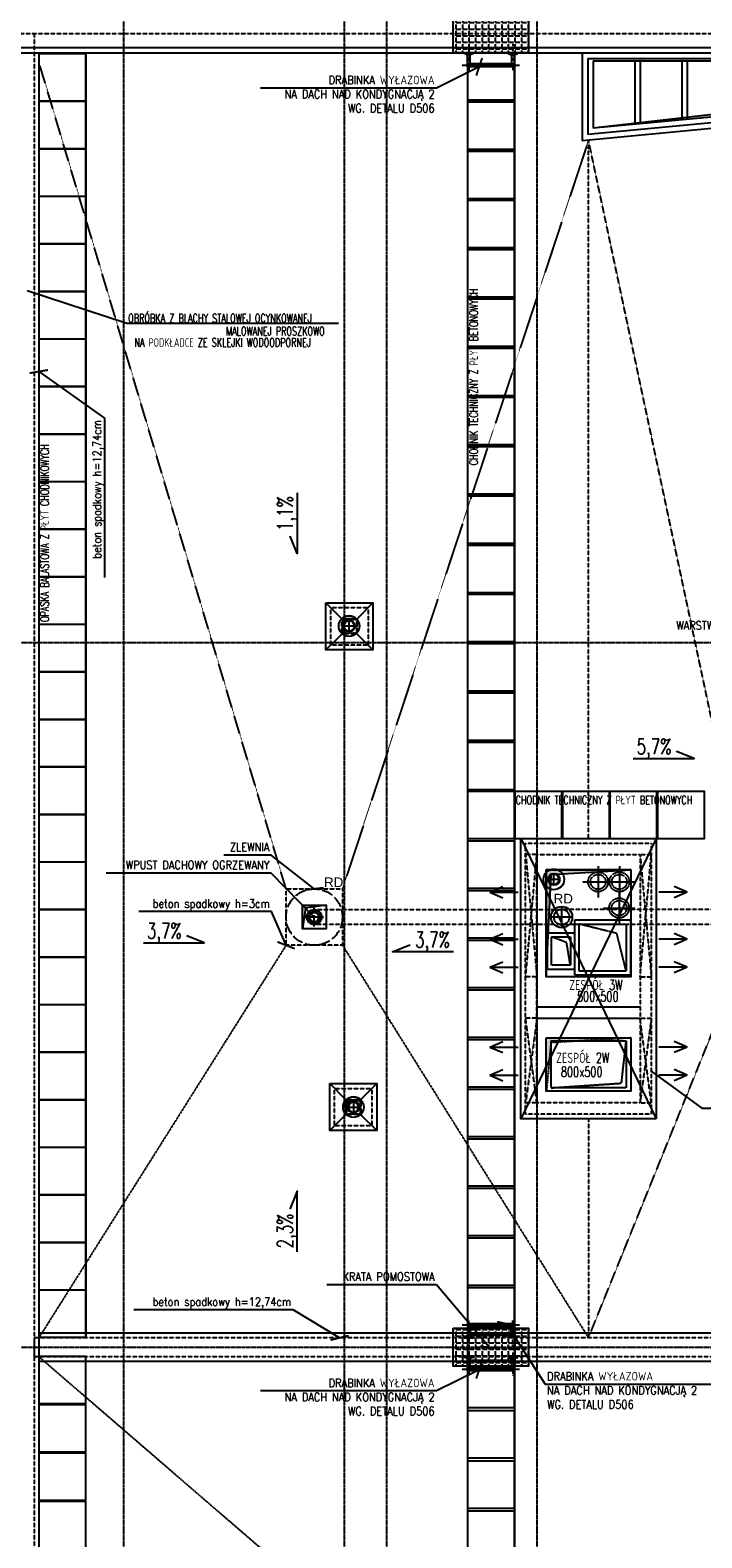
# Model space of a CAD drawing. Extents: x -7228 to 74941, y -112898 to 85621.
# Tile 21 of 256: x 51438 to 52153, y -99514 to -97910. Entities that reach past the tile are written whole.
import ezdxf
from ezdxf.enums import TextEntityAlignment as Align

# ---------------------------------------------------------------- set-up
doc = ezdxf.new("R2010")
doc.units = 0
for name, pattern in [('ACAD_ISO02W100', [15, 12, -3]), ('ACAD_ISO10W100', [18.5, 12, -3, 0.5, -3]), ('CENTER', [2, 1.25, -0.25, 0.25, -0.25]), ('DASHDOT', [1, 0.5, -0.25, 0, -0.25]), ('DASHED', [0.75, 0.5, -0.25])]:
    doc.linetypes.add(name, pattern=pattern)
doc.layers.get('0').update_dxf_attribs({"color": 101, "linetype": 'CONTINUOUS'})
for name, color, linetype in [('Ele-balustrada', 8, 'CONTINUOUS'), ('Ins-kan', 54, 'CONTINUOUS'), ('Ins-went', 141, 'CONTINUOUS'), ('Ins-wod', 4, 'CONTINUOUS'), ('Okn---okna', 5, 'CONTINUOUS'), ('Opis-spadki', 61, 'CONTINUOUS'), ('Os-osie glowne', 1, 'CENTER'), ('Pzt-chodniki-hatch', 252, 'CONTINUOUS'), ('Sch-opis', 51, 'CONTINUOUS'), ('W-idok', 8, 'CONTINUOUS'), ('W-idok pod', 5, 'DASHED'), ('W-izol-w', 144, 'CONTINUOUS'), ('W-otwor-strop', 1, 'CONTINUOUS'), ('W-widok-spadki', 61, 'CONTINUOUS')]:
    doc.layers.add(name, color=color, linetype=linetype)
doc.styles.add('ROMANS', font='romans', dxfattribs={"width": 0.85})
doc.styles.add('tab-bud$0$ROMANS', font='romans', dxfattribs={"width": 0.7})
doc.styles.add('TYTUL2', font='ARIAL.TTF')
doc.dimstyles.new('CHMIELNA', dxfattribs={"dimscale": 3.5, "dimtxt": 4, "dimasz": 1.5, "dimexe": 3, "dimexo": 0, "dimgap": 1, "dimtad": 1, "dimdec": 1, "dimrnd": 0.5, "dimzin": 12, "dimdsep": 46, "dimtxsty": 'ROMANS', "dimblk": 'DIMTICK', "dimcen": 0.09, "dimse1": 1, "dimse2": 1, "dimclrd": 143, "dimclrt": 53, "dimadec": 0, "dimazin": 0, "dimtfac": 1, "dimtdec": 1, "dimtix": 1, "dimtmove": 2, "dimatfit": 2, "dimldrblk": 'ARCHTICK', "dimfxl": 0, "dimtolj": 1, "dimtzin": 0, "dimarcsym": 0})

# ---------------------------------------------------------------- blocks, each defined once
blk = doc.blocks.new('_SKGJFKGJFGKHGJ')
blk.add_line((-13.5, -53.9), (-13.5, 6.9))
at = {"linetype": 'DASHDOT', "ltscale": 5, "flags": 128}
for points in [[(9.4, 0), (-20.4, 0)], [(9.4, -47), (-20.4, -47)]]:
    blk.add_lwpolyline(points, dxfattribs=at)
at = {"flags": 128}
for points in [[(-1.9, -48.5), (-15, -48.5), (-15, 1.5), (-1.9, 1.5)], [(-1.9, -45.5), (-12, -45.5), (-12, -1.5), (-1.9, -1.5)]]:
    blk.add_lwpolyline(points, dxfattribs=at)
for points in [[(0, 5), (0, -5), (-1, -5, -0.199443), (-1, 5)], [(0, -52), (0, -42), (-1, -42, 0.199443), (-1, -52)]]:
    blk.add_lwpolyline(points, format="xyb", close=True, dxfattribs=at)
at = {"linetype": 'DASHED', "ltscale": 0.1, "flags": 128}
for points in [[(-1.9, 1.5), (0, 1.5)], [(-1.9, -1.5), (0, -1.5)], [(0, -45.5), (-1.9, -45.5)], [(0, -48.5), (-1.9, -48.5)]]:
    blk.add_lwpolyline(points, dxfattribs=at)
blk = doc.blocks.new('DIMTICK')
for p, q in [((-1, 0), (1, 0)), ((0, 1), (0, -1))]:
    blk.add_line(p, q)
at = {"const_width": 0.141}
blk.add_lwpolyline([(0.71, 0.71), (-0.71, -0.71)], dxfattribs=at)
blk = doc.blocks.new('_kgjdskfgjkfh')
at = {"linetype": 'ACAD_ISO10W100'}
for p, q in [((10, 0), (-10, 0)), ((0, 10), (0, -10))]:
    blk.add_line(p, q, dxfattribs=at)
at = {"linetype": 'Continuous', "ltscale": 7}
for p, q in [((-8, 0), (-5, 0)), ((-7.6, 2.5), (-4.8, 1.5)), ((-6.5, 4.7), (-4, 2.9)), ((-4.7, 6.5), (-2.9, 4)), ((-2.5, 7.6), (-1.5, 4.8)), ((0, 8), (0, 5)), ((2.5, 7.6), (1.5, 4.8)), ((4.7, 6.5), (2.9, 4)), ((6.5, 4.7), (4, 2.9)), ((7.6, 2.5), (4.8, 1.5)), ((8, 0), (5, 0)), ((-7.6, -2.5), (-4.8, -1.5)), ((-6.5, -4.7), (-4, -2.9)), ((-4.7, -6.5), (-2.9, -4)), ((-2.5, -7.6), (-1.5, -4.8)), ((0, -8), (0, -5)), ((2.5, -7.6), (1.5, -4.8)), ((4.7, -6.5), (2.9, -4)), ((6.5, -4.7), (4, -2.9)), ((7.6, -2.5), (4.8, -1.5))]:
    blk.add_line(p, q, dxfattribs=at)
at = {"linetype": 'ACAD_ISO02W100'}
blk.add_circle((0, 0), 30, dxfattribs=at)
at = {"linetype": 'Continuous', "ltscale": 7}
for radius in [8, 5]:
    blk.add_circle((0, 0), radius, dxfattribs=at)
blk = doc.blocks.new('_kdjkgjksjhgkfhh')
for p, q in [((-11.2, 0), (11.2, 0)), ((0, 11.2), (0, -11.2))]:
    blk.add_line(p, q)
for radius in [11.3, 8.25]:
    blk.add_circle((0, 0), radius)
blk = doc.blocks.new('SPADKI')
at = {"ltscale": 25}
blk.add_lwpolyline([(0, 0), (0, -70), (-8, -50), (-8, -50)], dxfattribs=at)
at = {"ltscale": 25, "style": 'ROMANS', "width": 0.7}
blk.add_attdef('SP%', text='', height=18, rotation=90, dxfattribs=at).set_placement((-4.9, -24), align=Align.CENTER)
blk = doc.blocks.new('_STRZAŁKA_WENT')
for q in [(-6, -14), (0, -30.2), (6, -14)]:
    blk.add_line((0, 0), q)

msp = doc.modelspace()

# ---------------------------------------------------------------- hatches: boundary and pattern name
at = {"layer": 'W-idok'}
h = msp.add_hatch(dxfattribs=at)
h.set_pattern_fill('ANGLE', color=256, style=0)
h.set_pattern_definition([(0, (0, 0), (0, 6.985), [5.08, -1.905]), (90, (0, 0), (-6.985, 4e-16), [5.08, -1.905])])
h.paths.add_polyline_path([(51888.515, -97893.302), (51968.515, -97893.302), (51968.515, -97933.802), (51888.515, -97933.802)])
h = msp.add_hatch(dxfattribs=at)
h.set_pattern_fill('ANGLE', color=256, style=0)
h.set_pattern_definition([(0, (0, -1397.75), (0, 6.985), [5.08, -1.905]), (90, (0, -1397.75), (-6.985, 4e-16), [5.08, -1.905])])
h.paths.add_polyline_path([(51888.515, -99291.052), (51968.515, -99291.052), (51968.515, -99331.552), (51888.515, -99331.552)])
at = {"layer": 'W-otwor-strop'}
for points in [[(52537.547, -97942.302), (52537.547, -97966.979), (52037.547, -98014.235), (52527.547, -97957.879)], [(51753.18, -98841.04), (51731.18, -98844.04), (51728.18, -98866.04), (51728.18, -98841.04)]]:
    msp.add_hatch(color=256, dxfattribs=at).paths.add_polyline_path(points)
at = {"layer": 'W-otwor-strop', "linetype": 'DASHDOT', "ltscale": 0.5}
for points in [[(51785.611, -98536.302), (51770.611, -98536.302), (51770.611, -98551.302), (51772.611, -98538.302)], [(51987.547, -99038.725), (51987.547, -98982.146), (52077.547, -98982.146), (51992.547, -98987.146)], [(51789.547, -99048.302), (51774.547, -99048.302), (51774.547, -99063.302), (51777.547, -99051.302)]]:
    msp.add_hatch(color=256, dxfattribs=at).paths.add_polyline_path(points)
at = {"layer": 'W-otwor-strop', "ltscale": 0.5}
msp.add_hatch(color=256, dxfattribs=at).paths.add_polyline_path([(52077.547, -98803.302), (51987.547, -98803.302), (51987.547, -98917.2), (51992.547, -98808.302)])

# ---------------------------------------------------------------- linework, layer by layer
at = {"layer": 'Ins-kan', "linetype": 'Continuous', "ltscale": 0.3}
for p, q in [((51783.916, -98543.908), (51771.316, -98543.908)), ((51777.616, -98550.208), (51777.616, -98537.608)), ((51776.015, -99055.741), (51788.593, -99055.741)), ((51782.304, -99049.452), (51782.304, -99062.03))]:
    msp.add_line(p, q, dxfattribs=at)
at = {"layer": 'Ins-kan'}
for p, q in [((51995.559, -98819.76), (51995.559, -98807.16)), ((52001.859, -98813.46), (51989.259, -98813.46))]:
    msp.add_line(p, q, dxfattribs=at)
at = {"layer": 'Ins-kan', "linetype": 'Continuous', "ltscale": 0.3}
for centre, radius in [((51777.616, -98543.908), 11), ((51777.616, -98543.908), 6.3), ((51777.616, -98543.908), 5.5), ((51782.304, -99055.741), 11)]:
    msp.add_circle(centre, radius, dxfattribs=at)
at = {"layer": 'Ins-kan'}
for radius in [11, 6.3, 5.5]:
    msp.add_circle((51995.559, -98813.46), radius, dxfattribs=at)
at = {"layer": 'Ins-kan', "linetype": 'Continuous', "ltscale": 0.3, "extrusion": (0, 0, -1)}
for major_axis in [(4.447, 4.447), (3.882, 3.882)]:
    msp.add_ellipse((51782.304, -99055.741), major_axis=major_axis, ratio=1, start_param=-0.78539816, end_param=5.49778714, dxfattribs=at)
at = {"layer": 'Ins-went', "linetype": 'DASHED', "ltscale": 0.3}
for p, q in [((52042.631, -98799.421), (52042.631, -98832.677)), ((52042.631, -98799.421), (52042.631, -98832.677)), ((52065.274, -98799.421), (52065.274, -98832.677)), ((52065.274, -98799.421), (52065.274, -98832.677)), ((52026.003, -98816.049), (52059.259, -98816.049)), ((52026.003, -98816.049), (52059.259, -98816.049)), ((52048.646, -98816.049), (52081.902, -98816.049)), ((52048.646, -98816.049), (52081.902, -98816.049)), ((52065.036, -98827.267), (52065.036, -98860.523)), ((52065.036, -98827.267), (52065.036, -98860.523)), ((52018.047, -98915.502), (52018.047, -98856.502)), ((52018.047, -98856.502), (52077.047, -98856.502)), ((52048.408, -98843.895), (52081.664, -98843.895)), ((52048.408, -98843.895), (52081.664, -98843.895)), ((52077.047, -98856.502), (52077.047, -98915.502)), ((51988.637, -98909.16), (51988.637, -98870.16)), ((51988.637, -98870.16), (52017.637, -98870.16)), ((52017.637, -98870.16), (52017.637, -98909.16)), ((52062.547, -98871.002), (52022.547, -98861.002)), ((52022.547, -98911.002), (52022.547, -98861.002)), ((52022.547, -98861.002), (52072.547, -98861.002)), ((52072.547, -98911.002), (52062.547, -98871.002)), ((52072.547, -98861.002), (52072.547, -98911.002)), ((52009.137, -98880.66), (51993.137, -98874.66)), ((51993.137, -98904.66), (51993.137, -98874.66)), ((51993.137, -98874.66), (52013.137, -98874.66)), ((52013.137, -98904.66), (52009.137, -98880.66)), ((52013.137, -98874.66), (52013.137, -98904.66)), ((52013.137, -98904.66), (51993.137, -98904.66)), ((52017.637, -98909.16), (51988.637, -98909.16)), ((52077.047, -98915.502), (52018.047, -98915.502)), ((52072.547, -98911.002), (52022.547, -98911.002)), ((51992.547, -99035.299), (51992.547, -98985.299)), ((51992.547, -98985.299), (52072.547, -98985.299)), ((52072.547, -98985.299), (52072.547, -99035.299)), ((52072.547, -99035.299), (51992.547, -99035.299))]:
    msp.add_line(p, q, dxfattribs=at)
msp.add_lwpolyline([(51992.547, -99035.299), (52067.547, -99030.299), (52072.547, -98985.299)], dxfattribs=at)
for centre, radius in [((52042.631, -98816.049), 10.56), ((52042.631, -98816.049), 10.56), ((52042.631, -98816.049), 8), ((52042.631, -98816.049), 8), ((52065.274, -98816.049), 10.56), ((52065.274, -98816.049), 10.56), ((52065.274, -98816.049), 8), ((52065.274, -98816.049), 8), ((52065.036, -98843.895), 10.56), ((52065.036, -98843.895), 10.56), ((52065.036, -98843.895), 8), ((52065.036, -98843.895), 8)]:
    msp.add_circle(centre, radius, dxfattribs=at)
at = {"layer": 'Ins-wod', "linetype": 'DASHED', "ltscale": 0.5}
for points in [[(51740.633, -98845.552), (52003.797, -98845.552)], [(52231.761, -98845.552), (52003.797, -98845.552)], [(52003.797, -98861.552), (51740.633, -98861.552)], [(52231.761, -98861.552), (52003.797, -98861.552)]]:
    msp.add_lwpolyline(points, dxfattribs=at)
at = {"layer": 'Okn---okna'}
for p, q in [((52025.547, -97933.802), (52549.547, -97933.802)), ((52031.547, -97939.802), (52543.547, -97939.802)), ((52543.547, -97972.438), (52031.547, -98020.829)), ((52537.547, -97966.979), (52037.547, -98014.235)), ((52549.547, -97977.898), (52025.547, -98027.423))]:
    msp.add_line(p, q, dxfattribs=at)
for points in [[(52025.547, -97933.802), (52025.547, -98027.423)], [(52031.547, -97939.802), (52031.547, -98020.829)], [(52037.547, -97942.302), (52037.547, -98014.235)], [(52037.547, -97942.302), (52537.547, -97942.302)], [(52081.547, -97942.302), (52081.547, -98010.076)], [(52087.547, -97942.302), (52087.547, -98009.509)], [(52131.547, -97942.302), (52131.547, -98005.351)], [(52137.547, -97942.302), (52137.547, -98004.784)]]:
    msp.add_lwpolyline(points, dxfattribs=at)
at = {"layer": 'Os-osie glowne'}
for points in [[(51537.547, -96629.302), (51537.547, -102676.302)], [(51772.547, -96629.302), (51772.547, -102676.302)], [(51817.547, -96629.302), (51817.547, -102606.302)], [(51977.547, -96629.302), (51977.547, -102606.302)], [(50525.547, -98561.302), (62792.547, -98561.302)], [(50525.547, -99311.302), (62792.547, -99311.302)]]:
    msp.add_lwpolyline(points, dxfattribs=at)
at = {"layer": 'Pzt-chodniki-hatch'}
for points in [[(51447.547, -97935.102), (51447.547, -97985.102), (51497.547, -97985.102), (51497.547, -97935.102)], [(51903.515, -97933.802), (51903.515, -97983.802), (51953.515, -97983.802), (51953.515, -97933.802)], [(51447.547, -97985.702), (51447.547, -98035.702), (51497.547, -98035.702), (51497.547, -97985.702)], [(51903.515, -97986.427), (51903.515, -98036.427), (51953.515, -98036.427), (51953.515, -97986.427)], [(51447.547, -98036.302), (51447.547, -98086.302), (51497.547, -98086.302), (51497.547, -98036.302)], [(51903.515, -98038.827), (51903.515, -98088.827), (51953.515, -98088.827), (51953.515, -98038.827)], [(51447.547, -98086.902), (51447.547, -98136.902), (51497.547, -98136.902), (51497.547, -98086.902)], [(51903.515, -98091.227), (51903.515, -98141.227), (51953.515, -98141.227), (51953.515, -98091.227)], [(51447.547, -98137.502), (51447.547, -98187.502), (51497.547, -98187.502), (51497.547, -98137.502)], [(51903.515, -98143.627), (51903.515, -98193.627), (51953.515, -98193.627), (51953.515, -98143.627)], [(51447.547, -98188.102), (51447.547, -98238.102), (51497.547, -98238.102), (51497.547, -98188.102)], [(51903.515, -98196.027), (51903.515, -98246.027), (51953.515, -98246.027), (51953.515, -98196.027)], [(51447.547, -98238.702), (51447.547, -98288.702), (51497.547, -98288.702), (51497.547, -98238.702)], [(51903.515, -98248.427), (51903.515, -98298.427), (51953.515, -98298.427), (51953.515, -98248.427)], [(51447.547, -98289.302), (51447.547, -98339.302), (51497.547, -98339.302), (51497.547, -98289.302)], [(51903.515, -98300.827), (51903.515, -98350.827), (51953.515, -98350.827), (51953.515, -98300.827)], [(51447.547, -98339.902), (51447.547, -98389.902), (51497.547, -98389.902), (51497.547, -98339.902)], [(51903.515, -98353.227), (51903.515, -98403.227), (51953.515, -98403.227), (51953.515, -98353.227)], [(51447.547, -98390.502), (51447.547, -98440.502), (51497.547, -98440.502), (51497.547, -98390.502)], [(51903.515, -98405.627), (51903.515, -98455.627), (51953.515, -98455.627), (51953.515, -98405.627)], [(51447.547, -98441.102), (51447.547, -98491.102), (51497.547, -98491.102), (51497.547, -98441.102)], [(51903.515, -98458.027), (51903.515, -98508.027), (51953.515, -98508.027), (51953.515, -98458.027)], [(51447.547, -98491.702), (51447.547, -98541.702), (51497.547, -98541.702), (51497.547, -98491.702)], [(51903.515, -98510.427), (51903.515, -98560.427), (51953.515, -98560.427), (51953.515, -98510.427)], [(51447.547, -98542.302), (51447.547, -98592.302), (51497.547, -98592.302), (51497.547, -98542.302)], [(51903.515, -98562.827), (51903.515, -98612.827), (51953.515, -98612.827), (51953.515, -98562.827)], [(51447.547, -98592.902), (51447.547, -98642.902), (51497.547, -98642.902), (51497.547, -98592.902)], [(51903.515, -98615.227), (51903.515, -98665.227), (51953.515, -98665.227), (51953.515, -98615.227)], [(51447.547, -98643.502), (51447.547, -98693.502), (51497.547, -98693.502), (51497.547, -98643.502)], [(51903.515, -98667.627), (51903.515, -98717.627), (51953.515, -98717.627), (51953.515, -98667.627)], [(51447.547, -98694.102), (51447.547, -98744.102), (51497.547, -98744.102), (51497.547, -98694.102)], [(51903.515, -98720.027), (51903.515, -98770.027), (51953.515, -98770.027), (51953.515, -98720.027)], [(51954.065, -98720.027), (51954.065, -98770.027), (52004.065, -98770.027), (52004.065, -98720.027)], [(52004.615, -98720.027), (52004.615, -98770.027), (52054.615, -98770.027), (52054.615, -98720.027)], [(52055.165, -98720.027), (52055.165, -98770.027), (52105.165, -98770.027), (52105.165, -98720.027)], [(52105.715, -98720.027), (52105.715, -98770.027), (52155.715, -98770.027), (52155.715, -98720.027)], [(51447.547, -98744.702), (51447.547, -98794.702), (51497.547, -98794.702), (51497.547, -98744.702)], [(51903.515, -98772.837), (51903.515, -98822.837), (51953.515, -98822.837), (51953.515, -98772.837)], [(51447.547, -98795.302), (51447.547, -98845.302), (51497.547, -98845.302), (51497.547, -98795.302)], [(51903.515, -98825.647), (51903.515, -98875.647), (51953.515, -98875.647), (51953.515, -98825.647)], [(51447.547, -98845.902), (51447.547, -98895.902), (51497.547, -98895.902), (51497.547, -98845.902)], [(51903.515, -98878.457), (51903.515, -98928.457), (51953.515, -98928.457), (51953.515, -98878.457)], [(51447.547, -98896.502), (51447.547, -98946.502), (51497.547, -98946.502), (51497.547, -98896.502)], [(51903.515, -98931.267), (51903.515, -98981.267), (51953.515, -98981.267), (51953.515, -98931.267)], [(51447.547, -98947.102), (51447.547, -98997.102), (51497.547, -98997.102), (51497.547, -98947.102)], [(51903.515, -98984.077), (51903.515, -99034.077), (51953.515, -99034.077), (51953.515, -98984.077)], [(51447.547, -98997.702), (51447.547, -99047.702), (51497.547, -99047.702), (51497.547, -98997.702)], [(51447.547, -99048.302), (51447.547, -99098.302), (51497.547, -99098.302), (51497.547, -99048.302)], [(51903.515, -99036.887), (51903.515, -99086.887), (51953.515, -99086.887), (51953.515, -99036.887)], [(51903.515, -99089.697), (51903.515, -99139.697), (51953.515, -99139.697), (51953.515, -99089.697)], [(51447.547, -99098.902), (51447.547, -99148.902), (51497.547, -99148.902), (51497.547, -99098.902)], [(51903.515, -99142.507), (51903.515, -99192.507), (51953.515, -99192.507), (51953.515, -99142.507)], [(51447.547, -99149.502), (51447.547, -99199.502), (51497.547, -99199.502), (51497.547, -99149.502)], [(51447.547, -99200.102), (51447.547, -99250.102), (51497.547, -99250.102), (51497.547, -99200.102)], [(51903.515, -99195.317), (51903.515, -99245.317), (51953.515, -99245.317), (51953.515, -99195.317)], [(51447.547, -99250.702), (51447.547, -99300.702), (51497.547, -99300.702), (51497.547, -99250.702)], [(51903.515, -99248.127), (51903.515, -99298.127), (51953.515, -99298.127), (51953.515, -99248.127)], [(51447.547, -99321.302), (51447.547, -99371.302), (51497.547, -99371.302), (51497.547, -99321.302)], [(51903.515, -99325.361), (51903.515, -99375.361), (51953.515, -99375.361), (51953.515, -99325.361)], [(51447.547, -99372.732), (51447.547, -99422.732), (51497.547, -99422.732), (51497.547, -99372.732)], [(51903.515, -99378.861), (51903.515, -99428.861), (51953.515, -99428.861), (51953.515, -99378.861)], [(51447.547, -99424.162), (51447.547, -99474.162), (51497.547, -99474.162), (51497.547, -99424.162)], [(51903.515, -99432.361), (51903.515, -99482.361), (51953.515, -99482.361), (51953.515, -99432.361)], [(51447.547, -99475.592), (51447.547, -99525.592), (51497.547, -99525.592), (51497.547, -99475.592)], [(51903.515, -99485.861), (51903.515, -99535.861), (51953.515, -99535.861), (51953.515, -99485.861)]]:
    msp.add_lwpolyline(points, close=True, dxfattribs=at)
for points in [[(51903.515, -97948.802), (51903.515, -99642.861)], [(51953.515, -98770.027), (51953.515, -99592.861)]]:
    msp.add_lwpolyline(points, dxfattribs=at)
at = {"layer": 'Sch-opis'}
for p, q in [((52099.269, -99017.358), (52152.936, -99056.859)), ((52152.936, -99056.859), (52277.805, -99056.859))]:
    msp.add_line(p, q, dxfattribs=at)
msp.add_lwpolyline([(51766.418, -98222.036), (51541.142, -98222.036), (51435.167, -98187.115)], dxfattribs=at)
at = {"layer": 'W-idok'}
for points in [[(51888.515, -97893.302), (51968.515, -97893.302), (51968.515, -97933.802), (51888.515, -97933.802)], [(51888.515, -99291.052), (51968.515, -99291.052), (51968.515, -99331.552), (51888.515, -99331.552)]]:
    msp.add_lwpolyline(points, close=True, dxfattribs=at)
at = {"layer": 'W-idok', "linetype": 'DASHED', "ltscale": 0.5}
for points in [[(51327.547, -97913.302), (53397.547, -97913.302)], [(51442.547, -97913.302), (51442.547, -100559.302)], [(51977.547, -98787.027), (51965.547, -98787.027)], [(51965.547, -98917.027), (51977.547, -98787.027)], [(51965.547, -98787.027), (51977.547, -98917.027)], [(52087.269, -98787.027), (52099.269, -98787.027)], [(52087.269, -98917.027), (52099.269, -98787.027)], [(52087.269, -98787.027), (52099.269, -98917.027)], [(51977.547, -98917.027), (51965.547, -98917.027)], [(52087.269, -98917.027), (52099.269, -98917.027)], [(51977.547, -98961.236), (51965.547, -98961.236)], [(51977.547, -99051.236), (51965.547, -98961.236)], [(51977.547, -98961.236), (51965.547, -99051.236)], [(52087.269, -98961.236), (52099.269, -98961.236)], [(52087.269, -99051.236), (52099.269, -99051.236), (52087.269, -98961.236)], [(52099.269, -98961.236), (52087.269, -99051.236)], [(51977.547, -99051.236), (51965.547, -99051.236)]]:
    msp.add_lwpolyline(points, dxfattribs=at)
at = {"layer": 'W-idok'}
for points in [[(51497.547, -97933.802), (51497.547, -98720.027)], [(51953.515, -97948.802), (51953.515, -98720.027)], [(51497.547, -98720.027), (51497.547, -99301.302)]]:
    msp.add_lwpolyline(points, dxfattribs=at)
at = {"layer": 'W-idok', "linetype": 'DASHED', "ltscale": 0.5}
for points in [[(51758.111, -98524.302), (51798.111, -98524.302), (51798.111, -98564.302), (51758.111, -98564.302)], [(51770.111, -98536.302), (51786.111, -98536.302), (51786.111, -98552.302), (51770.111, -98552.302)], [(52099.269, -99063.236), (51965.547, -99063.236), (51965.547, -98775.027), (52099.269, -98775.027)], [(52087.269, -99051.236), (51977.547, -99051.236), (51977.547, -98787.027), (52087.269, -98787.027)], [(52087.269, -99051.236), (51977.547, -99051.236), (51977.547, -98787.027), (52087.269, -98787.027)], [(52087.269, -99051.236), (51977.547, -99051.236), (51977.547, -98787.027), (52087.269, -98787.027)], [(51762.047, -99035.802), (51802.047, -99035.802), (51802.047, -99075.802), (51762.047, -99075.802)], [(51774.047, -99047.802), (51790.047, -99047.802), (51790.047, -99063.802), (51774.047, -99063.802)], [(51442.547, -99321.302), (53402.547, -99321.302), (53402.547, -99301.302), (51442.547, -99301.302)]]:
    msp.add_lwpolyline(points, close=True, dxfattribs=at)
at = {"layer": 'W-idok', "linetype": 'DASHED'}
for points in [[(51977.547, -98949.236), (52087.269, -98949.236)], [(51977.547, -98961.236), (52087.269, -98961.236)]]:
    msp.add_lwpolyline(points, dxfattribs=at)
at = {"layer": 'W-idok pod', "linetype": 'Continuous'}
msp.add_lwpolyline([(51307.267, -97933.802), (53397.547, -97933.802)], dxfattribs=at)
at = {"layer": 'W-izol-w', "linetype": 'Continuous'}
for points in [[(51312.547, -97928.302), (53397.547, -97928.302)], [(51447.547, -97933.802), (51447.547, -99661.302)], [(51753.111, -98519.302), (51769.888, -98536.08)], [(51785.825, -98536.587), (51803.111, -98519.302)], [(51785.444, -98551.636), (51803.111, -98569.302)], [(51753.111, -98569.302), (51770.294, -98552.118)], [(51960.547, -98770.027), (52104.269, -99068.236)], [(52104.269, -98770.027), (51960.547, -99068.236)], [(51757.047, -99030.802), (51773.825, -99047.58)], [(51789.762, -99048.087), (51807.047, -99030.802)], [(51757.047, -99080.802), (51774.231, -99063.618)], [(51789.381, -99063.136), (51807.047, -99080.802)], [(53397.547, -99296.302), (51447.547, -99296.302)], [(53397.547, -99326.302), (51447.547, -99326.302)]]:
    msp.add_lwpolyline(points, dxfattribs=at)
for points in [[(51753.111, -98519.302), (51803.111, -98519.302), (51803.111, -98569.302), (51753.111, -98569.302)], [(52104.269, -99068.236), (51960.547, -99068.236), (51960.547, -98770.027), (52104.269, -98770.027)], [(51757.047, -99030.802), (51807.047, -99030.802), (51807.047, -99080.802), (51757.047, -99080.802)]]:
    msp.add_lwpolyline(points, close=True, dxfattribs=at)
at = {"layer": 'W-otwor-strop'}
for p, q in [((52037.547, -97942.302), (52537.547, -97942.302)), ((52537.547, -97966.979), (52037.547, -98014.235))]:
    msp.add_line(p, q, dxfattribs=at)
for points in [[(52037.547, -97942.302), (52037.547, -98014.235)], [(52537.547, -97942.302), (52527.547, -97957.879), (52037.547, -98014.235)]]:
    msp.add_lwpolyline(points, dxfattribs=at)
at = {"layer": 'W-otwor-strop', "linetype": 'DASHDOT', "ltscale": 0.5}
for points in [[(51770.611, -98536.302), (51785.611, -98536.302), (51785.611, -98551.302), (51770.611, -98551.302)], [(51789.547, -99048.302), (51774.547, -99048.302), (51774.547, -99063.302), (51777.547, -99051.302), (51789.547, -99048.302)]]:
    msp.add_lwpolyline(points, close=True, dxfattribs=at)
for points in [[(51785.611, -98536.302), (51770.611, -98536.302), (51770.611, -98551.302), (51772.611, -98538.302), (51785.611, -98536.302)], [(51987.547, -99038.725), (51987.547, -98982.146), (52077.547, -98982.146), (51992.547, -98987.146), (51987.547, -99038.725)]]:
    msp.add_lwpolyline(points, dxfattribs=at)
at = {"layer": 'W-otwor-strop', "ltscale": 0.5}
for points in [[(51987.547, -98803.302), (52077.547, -98803.302), (52077.547, -98917.2), (51987.547, -98917.2)], [(52077.547, -98803.302), (51987.547, -98803.302), (51987.547, -98917.2), (51992.547, -98808.302)]]:
    msp.add_lwpolyline(points, close=True, dxfattribs=at)
at = {"layer": 'W-otwor-strop'}
for points in [[(51728.18, -98841.04), (51753.18, -98841.04), (51753.18, -98866.04), (51728.18, -98866.04)], [(51753.18, -98841.04), (51731.18, -98844.04), (51728.18, -98866.04), (51728.18, -98841.04)], [(51774.547, -99048.302), (51789.547, -99048.302), (51789.547, -99063.302), (51774.547, -99063.302)]]:
    msp.add_lwpolyline(points, close=True, dxfattribs=at)
at = {"layer": 'W-otwor-strop', "linetype": 'Continuous', "ltscale": 0.5}
msp.add_lwpolyline([(51987.547, -98982.146), (52077.547, -98982.146), (52077.547, -99038.725), (51987.547, -99038.725)], close=True, dxfattribs=at)
at = {"layer": 'W-widok-spadki', "linetype": 'DASHED', "ltscale": 0.5}
for points in [[(51710.633, -98823.552), (51447.547, -97943.302)], [(52032.408, -98026.774), (51770.633, -98823.552)], [(52032.408, -98770.027), (52032.408, -98026.774)], [(52201.761, -98823.552), (52032.408, -98026.774)], [(51710.633, -98883.552), (51447.547, -99301.302)], [(51770.633, -98883.552), (52032.408, -99301.302)], [(52032.408, -99301.302), (52201.761, -98883.552)], [(52032.408, -99068.236), (52032.408, -99301.302)], [(52266.547, -100028.302), (51447.547, -99321.302)]]:
    msp.add_lwpolyline(points, dxfattribs=at)
msp.add_lwpolyline([(51710.633, -98823.552), (51770.633, -98823.552), (51770.633, -98883.552), (51710.633, -98883.552)], close=True, dxfattribs=at)

# ---------------------------------------------------------------- block references
at = {"layer": 'Ele-balustrada', "rotation": 90}
for p in [(51905.015, -97933.802), (51905.015, -99321.302)]:
    msp.add_blockref('_SKGJFKGJFGKHGJ', p, dxfattribs=at)
at = {"layer": 'Ele-balustrada', "xscale": -1, "rotation": 90}
msp.add_blockref('_SKGJFKGJFGKHGJ', (51905.015, -99301.302), dxfattribs=at)
at = {"layer": 'Ins-went', "xscale": -1}
for p, rotation in [((51927.31, -98827.027), 90), ((52137.507, -98877.027), 270), ((52137.507, -98907.027), 270), ((51927.31, -98991.815), 90), ((51927.31, -99021.815), 90)]:
    msp.add_blockref('_STRZAŁKA_WENT', p, dxfattribs=dict(at, rotation=rotation))
at = {"layer": 'Ins-went'}
for p, rotation in [((52137.507, -98827.027), 270), ((51927.31, -98877.027), 90), ((51927.31, -98907.027), 90), ((52137.507, -98991.815), 270), ((52137.507, -99021.815), 270)]:
    msp.add_blockref('_STRZAŁKA_WENT', p, dxfattribs=dict(at, rotation=rotation))
at = {"layer": 'Ins-wod', "rotation": 270}
for name, p in [('_kgjdskfgjkfh', (51740.633, -98853.552)), ('_kgjdskfgjkfh', (51740.633, -98853.552)), ('_kdjkgjksjhgkfhh', (52003.797, -98853.552))]:
    msp.add_blockref(name, p, dxfattribs=at)
at = {"layer": 'Opis-spadki', "xscale": 0.9245656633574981, "yscale": 0.924565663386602, "zscale": 0.9245656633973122}
msp.add_blockref('SPADKI', (51722.368, -98402.006), dxfattribs=at).add_auto_attribs({'SP%': '1,1%'})
at = {"layer": 'Opis-spadki'}
ref = msp.add_blockref('SPADKI', (52079.982, -98684.902), dxfattribs=dict(at, xscale=-0.9245656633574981, yscale=0.924565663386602, zscale=0.9245656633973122, rotation=90))
ref.add_attrib('SP%', '5,7%', dxfattribs={"layer": '0', "ltscale": 25, "height": 16.6422, "rotation": 360, "style": 'ROMANS', "width": 0.7}).set_placement((52102.216, -98680.375), align=Align.CENTER)
ref = msp.add_blockref('SPADKI', (51558.894, -98881.039), dxfattribs=dict(at, xscale=-0.9245656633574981, yscale=0.924565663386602, zscale=0.9245656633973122, rotation=90))
ref.add_attrib('SP%', '3,7%', dxfattribs={"layer": '0', "ltscale": 25, "height": 16.6422, "style": 'ROMANS', "width": 0.7}).set_placement((51581.128, -98876.512), align=Align.CENTER)
at = {"layer": 'Opis-spadki', "xscale": 0.9245656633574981, "yscale": 0.924565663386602, "zscale": 0.9245656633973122, "rotation": 270}
msp.add_blockref('SPADKI', (51888.639, -98890.521), dxfattribs=at).add_auto_attribs({'SP%': '3,7%'})
at = {"layer": 'Opis-spadki'}
ref = msp.add_blockref('SPADKI', (51722.368, -99209.814), dxfattribs=dict(at, xscale=-0.9245656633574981, yscale=0.924565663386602, zscale=0.9245656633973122, rotation=180))
ref.add_attrib('SP%', '2,3%', dxfattribs={"layer": '0', "ltscale": 25, "height": 16.6422, "rotation": 90, "style": 'ROMANS', "width": 0.7}).set_placement((51717.841, -99187.58), align=Align.CENTER)

# ---------------------------------------------------------------- texts
at = {"layer": 'Ins-wod', "char_height": 10.2123, "width": 1336.21749, "attachment_point": 1, "style": 'TYTUL2'}
for insert in [(51751.032, -98811.377), (51995.263, -98828.807)]:
    msp.add_mtext('RD', dxfattribs=dict(at, insert=insert))
at = {"layer": 'Sch-opis', "width": 0.7}
for s, height, rotation, style, p in [('CHODNIK TECHNICZNY Z PŁYT BETONOWYCH', 9, 90, 'ROMANS', (51914.773, -98372.775)), ('OPASKA BALASTOWA Z PŁYT CHODNIKOWYCH', 9, 90, 'ROMANS', (51458.222, -98539.505)), ('ZESPÓŁ 3W', 10.7572, 0, 'tab-bud$0$ROMANS', (52011.965, -98931.165)), ('500x500', 10.7572, 0, 'tab-bud$0$ROMANS', (52020.182, -98943.417)), ('ZESPÓŁ 2W', 10.7572, 0, 'tab-bud$0$ROMANS', (51997.978, -99008.748)), (' 800x500', 10.7572, 0, 'tab-bud$0$ROMANS', (51997.978, -99023.628))]:
    msp.add_text(s, height=height, rotation=rotation, dxfattribs=dict(at, style=style)).set_placement(p)
at = {"layer": 'Sch-opis', "style": 'ROMANS', "width": 0.7}
for s, p in [('OBRÓBKA Z BLACHY STALOWEJ OCYNKOWANEJ', (51542.61, -98220.802)), ('MALOWANEJ PROSZKOWO', (51646.71, -98234.584)), ('NA PODKŁADCE ZE SKLEJKI WODOODPORNEJ', (51549.21, -98246.639)), ('CHODNIK TECHNICZNY Z PŁYT BETONOWYCH', (51954.884, -98733.471))]:
    msp.add_text(s, height=9, dxfattribs=at).set_placement(p)
at = {"layer": 'Sch-opis', "char_height": 9, "width": 203.76147, "style": 'ROMANS'}
for s, insert, attachment_point in [('DRABINKA WYŁAZOWA\\PNA DACH NAD KONDYGNACJĄ 2\\PWG. DETALU D506', (51868.666, -97958.356), 3), ('WARSTWY DACHOWE H=34CM', (52274.311, -98538.657), 3), ('ZLEWNIA', (51692.821, -98774.468), 3), ('WPUST DACHOWY OGRZEWANY', (51692.821, -98793.592), 3), ('beton spadkowy h=3cm', (51693.265, -98834.656), 3), ('KRATA POMOSTOWA', (51868.666, -99231.641), 3), ('beton spadkowy h=12,74cm', (51716.099, -99258.331), 3), ('DRABINKA WYŁAZOWA\\PNA DACH NAD KONDYGNACJĄ 2\\PWG. DETALU D506', (51988.364, -99337.645), 1), ('DRABINKA WYŁAZOWA\\PNA DACH NAD KONDYGNACJĄ 2\\PWG. DETALU D506', (51868.666, -99344.764), 3)]:
    msp.add_mtext(s, dxfattribs=dict(at, insert=insert, attachment_point=attachment_point))
at = {"layer": 'Sch-opis', "insert": (51516.868, -98324.585), "char_height": 9, "width": 203.76147, "attachment_point": 9, "rotation": 90, "style": 'ROMANS'}
msp.add_mtext('beton spadkowy h=12,74cm', dxfattribs=at)

# ---------------------------------------------------------------- leaders
at = {"layer": 'Sch-opis'}
for points in [[(51916.128, -97948.802), (51870.673, -97971.423), (51683.481, -97971.423)], [(51447.547, -98273.085), (51517.477, -98322.578), (51517.477, -98492.169)], [(51740.633, -98823.552), (51694.828, -98787.535), (51644.543, -98787.535)], [(51740.633, -98853.552), (51694.828, -98806.659), (51519.247, -98806.659)], [(51710.633, -98883.552), (51695.068, -98847.723), (51554.111, -98847.723)], [(51926.611, -99311.302), (51870.673, -99244.708), (51753.889, -99244.708)], [(51767.599, -99301.302), (51718.106, -99271.399), (51548.514, -99271.399)], [(51944.861, -99286.302), (51986.357, -99350.712), (52173.549, -99350.712)], [(51916.128, -99335.21), (51870.673, -99357.831), (51683.481, -99357.831)]]:
    msp.add_leader(points, dimstyle='CHMIELNA', override={"dimasz": 4, "dimgap": 1, "dimtad": 0}, dxfattribs=at)

doc.saveas('drawing.dxf')
